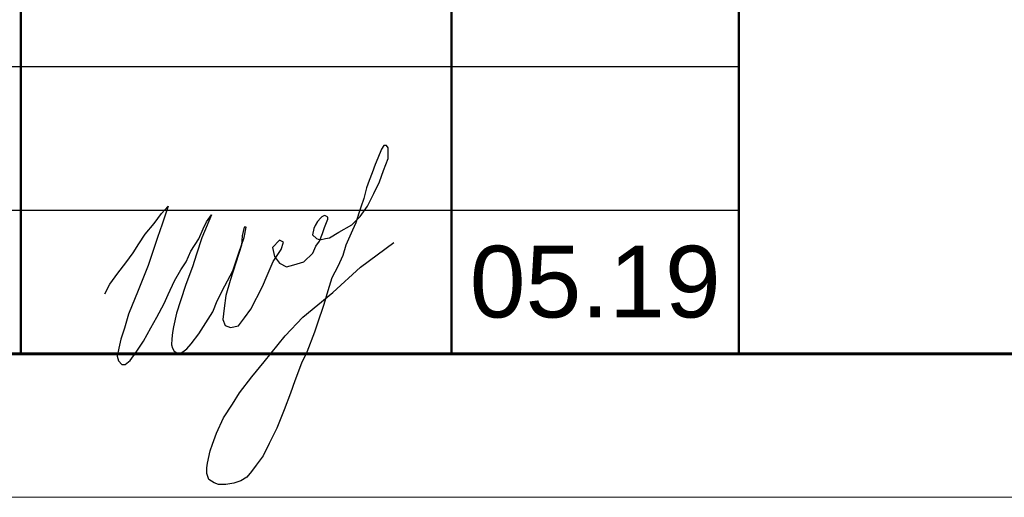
# Model space of a CAD drawing. Header units: millimetres. Extents: x 523431 to 527346, y -48565 to -47721.
# Tile 147 of 217: x 526177 to 526212, y -48565 to -48548. Entities that reach past the tile are written whole.
import ezdxf
from ezdxf.enums import TextEntityAlignment as Align

# ---------------------------------------------------------------- set-up
doc = ezdxf.new("R2010")
doc.units = ezdxf.units.MM
for name, color, linetype, lineweight in [('LIN_Основная сплошная', 50, 'Continuous', 50), ('ВК-линия контур', 132, 'Continuous', 15), ('ВК-линия толстая', 30, 'Continuous', 60), ('ВК-Текст', 1, 'Continuous', 30)]:
    doc.layers.add(name, color=color, linetype=linetype, lineweight=lineweight)
doc.layers.add('Текст и рамки', color=7, linetype='Continuous')
doc.styles.get("Standard").update_dxf_attribs({"font": 'arial.ttf'})

# ---------------------------------------------------------------- blocks, each defined once
blk = doc.blocks.new('*U31')
at = {"layer": 'ВК-линия контур', "color": 0}
blk.add_line((0, 0), (-420, 0), dxfattribs=at)
at = {"layer": 'ВК-линия толстая', "color": 0}
blk.add_lwpolyline([(-400, 5), (-400, 292), (-5, 292), (-5, 5)], close=True, dxfattribs=at)
at = {"layer": 'ВК-Текст', "color": 0}
blk.add_attdef('ЛИСТ_АЛ', text='', height=2.5, dxfattribs=at).set_placement((-10, 288.5), align=Align.MIDDLE_CENTER)
at = {"layer": 'ВК-Текст', "color": 0, "ltscale": 0.5}
blk.add_attdef('ВЕРХНИЙ_ШИФР', text='', height=0.000005, rotation=180, dxfattribs=at).set_placement((-400, 278), align=Align.MIDDLE_CENTER)
at = {"layer": 'ВК-Текст', "color": 0, "flags": 12}
blk.add_attdef('ФОРМАТ_ЛИСТА', (-42, 1.558), '', height=2.5, dxfattribs=at)
blk = doc.blocks.new('A$C43852AD0')
at = {"color": 0, "lineweight": 30, "ltscale": 100}
blk.add_lwpolyline([(-10.072, -1.786), (-9.893, -1.445), (-9.611, -1.068), (-9.338, -0.704), (-9.079, -0.357), (-8.88, -0.047), (-8.663, 0.3), (-8.348, 0.665), (-8.098, 1.013), (-7.868, 1.273), (-8.076, 0.649), (-8.231, 0.182), (-8.559, -0.801), (-8.908, -1.67), (-9.241, -2.499), (-9.385, -2.98), (-9.515, -3.36), (-9.583, -3.681), (-9.641, -3.96), (-9.592, -4.117), (-9.473, -4.252), (-9.357, -4.252), (-9.189, -4.114), (-8.982, -3.816), (-8.717, -3.435), (-8.462, -2.968), (-8.262, -2.602), (-8.005, -2.125), (-7.861, -1.81), (-7.643, -1.337), (-7.425, -0.952), (-7.232, -0.666), (-7.075, -0.295), (-6.798, 0.132), (-6.642, 0.478), (-6.528, 0.73), (-6.351, 0.974), (-6.695, 0.164), (-6.872, -0.397), (-7.012, -0.84), (-7.248, -1.463), (-7.432, -2.033), (-7.57, -2.463), (-7.683, -2.931), (-7.71, -3.136), (-7.734, -3.355), (-7.745, -3.565), (-7.71, -3.68), (-7.654, -3.785), (-7.564, -3.836), (-7.445, -3.866), (-7.356, -3.81), (-7.214, -3.697), (-7.063, -3.528), (-6.799, -3.179), (-6.555, -2.797), (-6.309, -2.413), (-6.154, -2.027), (-5.889, -1.511), (-5.617, -0.98), (-5.402, -0.353), (-5.218, 0.183), (-5.146, 0.542), (-5.221, 0.542), (-5.285, 0.241), (-5.31, -0.085), (-5.706, -1.322), (-5.856, -1.847), (-5.916, -2.279), (-5.954, -2.674), (-5.875, -2.888), (-5.695, -2.955), (-5.413, -2.899), (-5.203, -2.618), (-4.984, -2.324), (-4.583, -1.528), (-4.418, -1.149), (-4.206, -0.663), (-3.929, -0.236), (-3.843, 0.015), (-3.989, 0.083), (-4.233, -0.165), (-4.162, -0.48), (-3.989, -0.717), (-3.742, -0.84), (-3.486, -0.769), (-3.136, -0.671), (-2.825, -0.363), (-2.723, -0.123), (-2.599, 0.05), (-2.494, 0.317), (-2.423, 0.527), (-2.306, 0.812), (-2.306, 0.887), (-2.381, 0.929), (-2.423, 0.951), (-2.509, 0.899), (-2.547, 0.865), (-2.662, 0.734), (-2.742, 0.598), (-2.791, 0.497), (-2.836, 0.268), (-2.693, 0.144), (-2.58, 0.1), (-2.385, 0.144), (-2.25, 0.167), (-1.915, 0.362), (-1.47, 0.622), (-1.176, 0.914), (-0.923, 1.271), (-0.706, 1.71), (-0.501, 2.123), (-0.36, 2.514), (-0.208, 2.934), (-0.197, 3.146), (-0.198, 3.302), (-0.259, 3.385), (-0.356, 3.385), (-0.431, 3.257), (-0.566, 2.946), (-0.661, 2.727), (-0.765, 2.432), (-0.867, 2.161), (-0.962, 1.907), (-1.054, 1.542), (-1.152, 1.238), (-1.22, 1.025), (-1.33, 0.685), (-1.442, 0.437), (-1.679, -0.09), (-1.787, -0.446), (-1.953, -0.836), (-2.163, -1.223), (-2.302, -1.686), (-2.443, -2.156), (-2.672, -2.842), (-2.771, -3.121), (-3.038, -3.817), (-3.226, -4.207), (-3.455, -4.822), (-3.606, -5.248), (-3.824, -5.825), (-4.075, -6.463), (-4.349, -7.003), (-4.55, -7.432), (-4.796, -7.758), (-4.967, -7.974), (-5.126, -8.175), (-5.335, -8.304), (-5.578, -8.387), (-5.855, -8.429), (-6.113, -8.429), (-6.261, -8.372), (-6.447, -8.255), (-6.519, -8.046), (-6.52, -7.845), (-6.489, -7.686), (-6.405, -7.261), (-6.314, -7.026), (-6.185, -6.639), (-5.942, -6.102), (-5.627, -5.632), (-5.381, -5.23), (-4.944, -4.678), (-4.515, -4.159), (-3.793, -3.243), (-3.171, -2.598), (-2.127, -1.736), (-1.162, -0.858), (0, 0)], dxfattribs=at)

msp = doc.modelspace()

# ---------------------------------------------------------------- linework, layer by layer
for p, q in [((526202.29, -48549.746), (526137.29, -48549.746)), ((526202.29, -48554.746), (526137.29, -48554.746))]:
    msp.add_line(p, q)
at = {"layer": 'LIN_Основная сплошная', "color": 7}
for p, q in [((526177.29, -48504.746), (526177.29, -48559.746)), ((526192.29, -48504.746), (526192.29, -48559.746)), ((526202.29, -48504.746), (526202.29, -48559.746))]:
    msp.add_line(p, q, dxfattribs=at)

# ---------------------------------------------------------------- block references
for name, p in [('*U31', (526327.29, -48564.746)), ('A$C43852AD0', (526190.283, -48555.869))]:
    msp.add_blockref(name, p)

# ---------------------------------------------------------------- texts
at = {"layer": 'Текст и рамки', "color": 7, "insert": (526197.29, -48557.246), "char_height": 2.5, "width": 10, "attachment_point": 5}
msp.add_mtext('05.19', dxfattribs=at)

doc.saveas('drawing.dxf')
